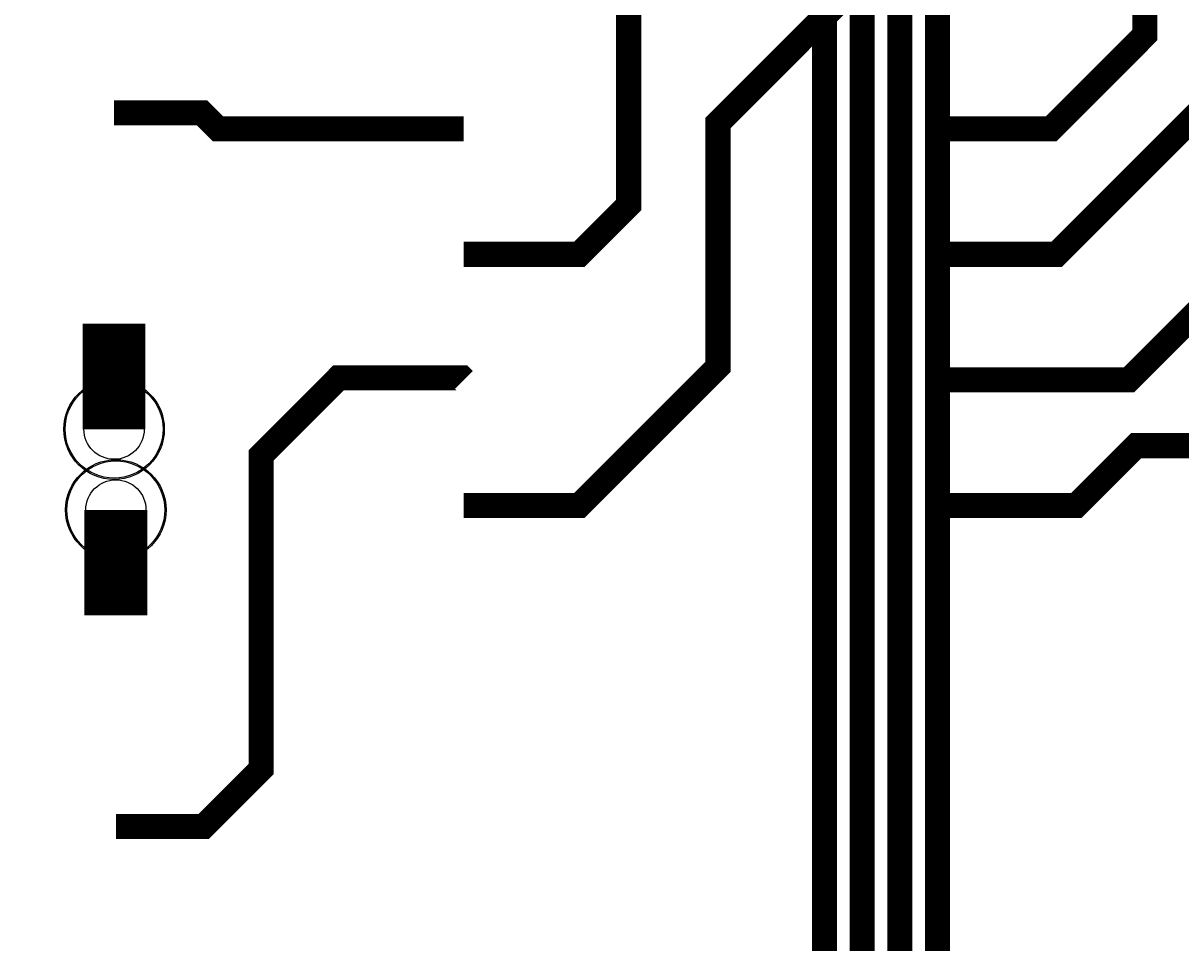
# Model space of a CAD drawing. Extents: x 0 to 3292, y 0 to 2151.
# Tile 44 of 50: x 2558 to 3019, y 834 to 1200. Entities that reach past the tile are written whole.
import ezdxf

# ---------------------------------------------------------------- set-up
doc = ezdxf.new("R2010")
doc.units = 0
doc.layers.add('ETCH_BOTTOM', color=1, linetype='CONTINUOUS')
doc.layers.add('ETCH_TOP', color=4, linetype='CONTINUOUS')

# ---------------------------------------------------------------- blocks, each defined once
blk = doc.blocks.new('VIA_C10H24')
at = {"layer": 'ETCH_BOTTOM'}
for radius in [19.5, 19.5, 12]:
    blk.add_circle((0, 0), radius, dxfattribs=at)
at = {"layer": 'ETCH_TOP'}
for radius in [19.5, 19.5, 12]:
    blk.add_circle((0, 0), radius, dxfattribs=at)
blk = doc.blocks.new('FIGURE_CIRCLE')
blk.add_circle((0, 0), 0.5)

msp = doc.modelspace()

# ---------------------------------------------------------------- linework, layer by layer
at = {"layer": 'ETCH_BOTTOM', "const_width": 10}
for points in [[(3051.18, 1716.54), (3088.68, 1679.04), (3088.68, 1543.52), (3066.72, 1521.56), (3036.37, 1521.56), (2922.4, 1407.59), (2922.4, 733.87), (2542, 353.47), (2542, 329.99), (2391.34, 179.33), (2391.34, 35.01)], [(2972.81, 1638.06), (3009.94, 1600.93), (3009.94, 1543.52), (2892.4, 1425.98), (2892.4, 746.31), (2525.09, 379), (2371.49, 379), (2341.34, 348.85), (2341.34, 339.01)], [(3051.18, 1559.06), (2907.4, 1415.28), (2907.4, 740.09), (2527, 359.69), (2527, 336.21), (2291.34, 100.55), (2291.34, 35.01)], [(2972.44, 1559.06), (2877.4, 1464.02), (2877.4, 752.53), (2520.87, 396), (2338.49, 396), (2291.34, 348.85), (2291.34, 339.01)]]:
    msp.add_lwpolyline(points, dxfattribs=at)
at = {"layer": 'ETCH_TOP'}
for points, const_width in [([(2921.39, 1318.9), (2921.39, 1246.39), (2835, 1160), (2835, 1062.91), (2779.77, 1007.68), (2733.77, 1007.68)], 10), ([(2748.16, 1318.9), (2756.16, 1318.9), (2780.24, 1294.82), (2780.24, 1249.46), (2799.4, 1230.3), (2799.4, 1127.31), (2779.77, 1107.68), (2733.77, 1107.68)], 10), ([(2919.77, 1157.68), (2967.68, 1157.68), (3005, 1195), (3005, 1221.54), (3051.18, 1267.72)], 10), ([(2919.77, 1107.68), (2969.88, 1107.68), (3051.18, 1188.98)], 10), ([(2594.49, 1164.05), (2629.49, 1164.05), (2635.86, 1157.68), (2733.77, 1157.68)], 10), ([(2919.77, 1057.68), (2998.62, 1057.68), (3051.18, 1110.24)], 10), ([(2594.49, 1080.05), (2594.49, 1038.05)], 25), ([(2595.2, 879.9), (2630.2, 879.9), (2653.1, 902.8), (2653.1, 1027.7), (2683.9, 1058.5), (2732.95, 1058.5), (2733.77, 1057.68)], 10), ([(2919.77, 1007.68), (2977.69, 1007.68), (3001.51, 1031.5), (3051.18, 1031.5)], 10), ([(2595.2, 963.9), (2595.2, 1005.9)], 25)]:
    msp.add_lwpolyline(points, dxfattribs=dict(at, const_width=const_width))

# ---------------------------------------------------------------- block references
for p in [(2594.49, 1038.05), (2595.2, 1005.9)]:
    msp.add_blockref('VIA_C10H24', p, dxfattribs=at)
at = {"layer": 'MANUFACTURING_NCDRILL_FIGURE', "xscale": 40, "yscale": 40}
for p in [(2594.49, 1038.05), (2595.2, 1005.9)]:
    msp.add_blockref('FIGURE_CIRCLE', p, dxfattribs=at)

doc.saveas('drawing.dxf')
